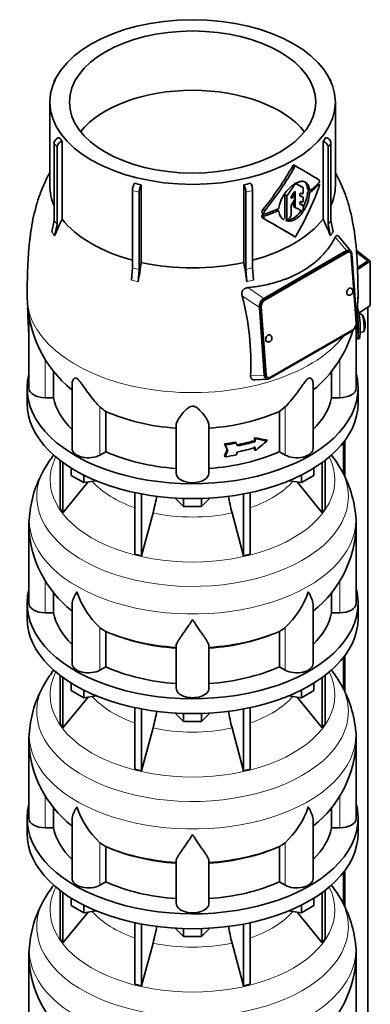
# Model space of a CAD drawing. Header units: millimetres. Extents: x 166 to 762, y -3331 to 2215.
# Tile 8 of 24: x 569 to 762, y -1541 to -999. Entities that reach past the tile are written whole.
import ezdxf

# ---------------------------------------------------------------- set-up
doc = ezdxf.new("R2010")
doc.units = ezdxf.units.MM
for name, color, linetype in [('LOW_134-16', 7, 'Continuous'), ('M5X8_UNI7687', 7, 'Continuous'), ('VSI134_DIFFUSORE', 7, 'Continuous'), ('VSI134_TERMINALE', 7, 'Continuous'), ('VSI134_TESTATA', 7, 'Continuous')]:
    doc.layers.add(name, color=color, linetype=linetype)

# ---------------------------------------------------------------- blocks, each defined once
blk = doc.blocks.new('SE4')
at = {"layer": 'LOW_134-16', "color": 7, "linetype": 'Continuous', "lineweight": 35}
for p, q in [((760.76, -3064.04), (760.76, -1157.18)), ((747.26, -1231.69), (747.26, -1249.12)), ((748.01, -1230.7), (748.01, -1250.59)), ((748.01, -1349.09), (748.01, -1368.99)), ((747.26, -1350.08), (747.26, -1367.51)), ((747.26, -1468.47), (747.26, -1485.9)), ((748.01, -1467.48), (748.01, -1487.38))]:
    blk.add_line(p, q, dxfattribs=at)
at = {"layer": 'M5X8_UNI7687', "color": 7, "linetype": 'Continuous', "lineweight": 35}
for p, q in [((757.15, -1161.03), (755.85, -1161.15)), ((756.42, -1171.11), (758.35, -1170.82))]:
    blk.add_line(p, q, dxfattribs=at)
for centre, radius, start, end in [((749.24, -1166.97), 10, 16.6957, 35.0127), ((749.24, -1166.97), 10, 11.8797, 13.5278), ((1125.34, -1110.41), 370.34, 188.5064, 188.6141), ((749.24, -1166.97), 10, 338.98, 357.2751)]:
    blk.add_arc(centre, radius, start, end, dxfattribs=at)
for centre, major_axis, ratio, start_param, end_param in [((757.75, -1165.93), (0.6, -4.89), 0.169759, 0.004788, 3.136805), ((749.22, -1166.88), (-9.78, -2.08), 0.810411, 3.163117, 3.206609), ((749.25, -1167.09), (-9.94, -1.06), 0.589949, 3.053564, 3.168123), ((750.76, -1164.97), (7.36, -5.62), 0.747167, 0.443437, 0.593129)]:
    blk.add_ellipse(centre, major_axis=major_axis, ratio=ratio, start_param=start_param, end_param=end_param, dxfattribs=at)
at = {"layer": 'VSI134_DIFFUSORE', "color": 7, "linetype": 'Continuous', "lineweight": 35}
for p, q in [((573.33, -1201.88), (573.33, -1210.05)), ((755.33, -1210.05), (755.33, -1201.88)), ((591.5, -1241.55), (591.5, -1268.23)), ((593.03, -1242.7), (593.03, -1270.36)), ((597.58, -1249.81), (597.58, -1245.75)), ((731.09, -1249.81), (731.09, -1245.75)), ((735.63, -1242.7), (735.63, -1270.36)), ((737.16, -1241.55), (737.16, -1268.23)), ((604.52, -1253.82), (597.58, -1249.81)), ((604.52, -1253.82), (604.52, -1249.64)), ((724.15, -1253.82), (724.15, -1249.64)), ((731.09, -1249.81), (724.15, -1253.82)), ((593.03, -1270.36), (606.9, -1253.45)), ((611.34, -1252.76), (604.52, -1253.82)), ((724.15, -1253.82), (717.32, -1252.76)), ((721.77, -1253.45), (735.63, -1270.36)), ((632.64, -1259.3), (632.64, -1293.23)), ((636.33, -1260.04), (636.33, -1294.11)), ((659.42, -1266.95), (654.77, -1262.3)), ((659.42, -1266.95), (659.42, -1262.51)), ((673.89, -1262.3), (669.24, -1266.95)), ((669.24, -1266.95), (669.24, -1262.51)), ((692.33, -1260.04), (692.33, -1294.11)), ((696.03, -1259.3), (696.03, -1293.23)), ((591.5, -1268.23), (593.03, -1270.36)), ((669.24, -1266.95), (659.42, -1266.95)), ((735.63, -1270.36), (737.16, -1268.23)), ((636.33, -1294.11), (642.61, -1270.49)), ((686.06, -1270.49), (692.33, -1294.11)), ((574.33, -1277.22), (574.33, -1320.28)), ((754.33, -1320.28), (754.33, -1277.22)), ((632.64, -1293.23), (636.33, -1294.11)), ((692.33, -1294.11), (696.03, -1293.23)), ((587.86, -1325.47), (587.86, -1314.01)), ((740.8, -1314.02), (740.8, -1325.47)), ((573.33, -1320.28), (573.33, -1328.44)), ((598.06, -1321.18), (598.06, -1353.34)), ((730.61, -1353.34), (730.61, -1321.2)), ((755.33, -1328.44), (755.33, -1320.28)), ((583.33, -1325.47), (587.86, -1325.47)), ((740.8, -1325.47), (745.33, -1325.47)), ((614.84, -1334.72), (613.42, -1333.67)), ((616.62, -1355.17), (616.62, -1335.69)), ((712.04, -1335.69), (712.04, -1355.17)), ((715.24, -1333.67), (713.82, -1334.72)), ((655.33, -1367.04), (655.33, -1343.69)), ((673.33, -1367.04), (673.33, -1343.69)), ((591.5, -1359.94), (591.5, -1386.62)), ((613.42, -1357.02), (616.62, -1355.17)), ((712.04, -1355.17), (715.24, -1357.02)), ((737.16, -1359.94), (737.16, -1386.62)), ((593.03, -1361.09), (593.03, -1388.75)), ((597.58, -1368.2), (597.58, -1364.15)), ((731.09, -1368.2), (731.09, -1364.15)), ((735.63, -1361.09), (735.63, -1388.75)), ((604.52, -1372.21), (597.58, -1368.2)), ((604.52, -1372.21), (604.52, -1368.03)), ((611.34, -1371.15), (604.52, -1372.21)), ((724.15, -1372.21), (717.32, -1371.15)), ((724.15, -1372.21), (724.15, -1368.03)), ((731.09, -1368.2), (724.15, -1372.21)), ((593.03, -1388.75), (606.9, -1371.84)), ((721.77, -1371.84), (735.63, -1388.75)), ((632.64, -1377.69), (632.64, -1411.62)), ((636.33, -1378.43), (636.33, -1412.5)), ((659.42, -1385.34), (654.77, -1380.69)), ((659.42, -1385.34), (659.42, -1380.9)), ((673.89, -1380.69), (669.24, -1385.34)), ((669.24, -1385.34), (669.24, -1380.9)), ((692.33, -1378.43), (692.33, -1412.5)), ((696.03, -1377.69), (696.03, -1411.62)), ((591.5, -1386.62), (593.03, -1388.75)), ((669.24, -1385.34), (659.42, -1385.34)), ((735.63, -1388.75), (737.16, -1386.62)), ((636.33, -1412.5), (642.61, -1388.88)), ((686.06, -1388.88), (692.33, -1412.5)), ((574.33, -1395.61), (574.33, -1438.67)), ((754.33, -1438.67), (754.33, -1395.61)), ((632.64, -1411.62), (636.33, -1412.5)), ((692.33, -1412.5), (696.03, -1411.62)), ((587.86, -1443.86), (587.86, -1432.41)), ((740.8, -1432.41), (740.8, -1443.86)), ((573.33, -1438.67), (573.33, -1446.83)), ((598.06, -1439.57), (598.06, -1471.74)), ((730.61, -1471.74), (730.61, -1439.6)), ((755.33, -1446.83), (755.33, -1438.67)), ((583.33, -1443.86), (587.86, -1443.86)), ((740.8, -1443.86), (745.33, -1443.86)), ((614.84, -1453.11), (613.42, -1452.06)), ((715.24, -1452.06), (713.82, -1453.11)), ((616.62, -1473.56), (616.62, -1454.08)), ((712.04, -1454.08), (712.04, -1473.56)), ((655.33, -1485.43), (655.33, -1462.09)), ((673.33, -1485.43), (673.33, -1462.09)), ((613.42, -1475.41), (616.62, -1473.56)), ((712.04, -1473.56), (715.24, -1475.41)), ((591.5, -1478.33), (591.5, -1505.01)), ((593.03, -1479.48), (593.03, -1507.15)), ((735.63, -1479.48), (735.63, -1507.15)), ((737.16, -1478.33), (737.16, -1505.01)), ((597.58, -1486.59), (597.58, -1482.54)), ((731.09, -1486.59), (731.09, -1482.54)), ((593.03, -1507.15), (606.9, -1490.23)), ((604.52, -1490.6), (597.58, -1486.59)), ((604.52, -1490.6), (604.52, -1486.43)), ((611.34, -1489.54), (604.52, -1490.6)), ((724.15, -1490.6), (717.32, -1489.54)), ((721.77, -1490.23), (735.63, -1507.15)), ((724.15, -1490.6), (724.15, -1486.43)), ((731.09, -1486.59), (724.15, -1490.6)), ((632.64, -1496.08), (632.64, -1530.01)), ((636.33, -1496.82), (636.33, -1530.89)), ((659.42, -1503.73), (654.77, -1499.08)), ((659.42, -1503.73), (659.42, -1499.3)), ((673.89, -1499.08), (669.24, -1503.73)), ((669.24, -1503.73), (669.24, -1499.3)), ((692.33, -1496.82), (692.33, -1530.89)), ((696.03, -1496.08), (696.03, -1530.01)), ((591.5, -1505.01), (593.03, -1507.15)), ((669.24, -1503.73), (659.42, -1503.73)), ((735.63, -1507.15), (737.16, -1505.01)), ((636.33, -1530.89), (642.61, -1507.27)), ((686.06, -1507.27), (692.33, -1530.89)), ((574.33, -1514), (574.33, -1557.06)), ((754.33, -1557.06), (754.33, -1514)), ((632.64, -1530.01), (636.33, -1530.89)), ((692.33, -1530.89), (696.03, -1530.01))]:
    blk.add_line(p, q, dxfattribs=at)
at = {"layer": 'VSI134_DIFFUSORE', "color": 4, "linetype": 'Continuous', "lineweight": 9}
for p, q in [((583.33, -1325.47), (583.33, -1307.67)), ((745.33, -1325.47), (745.33, -1307.68)), ((613.42, -1357.02), (613.42, -1333.67)), ((715.24, -1357.02), (715.24, -1333.67)), ((583.33, -1443.86), (583.33, -1426.06)), ((745.33, -1443.86), (745.33, -1426.07)), ((613.42, -1475.41), (613.42, -1452.06)), ((715.24, -1475.41), (715.24, -1452.06))]:
    blk.add_line(p, q, dxfattribs=at)
at = {"layer": 'VSI134_DIFFUSORE', "color": 7, "linetype": 'Continuous', "lineweight": 35}
for centre, radius, start, end in [((642.41, -1280.43), 68.62, 142.4181, 149.5413), ((684.8, -1281.76), 70.59, 30.9264, 37.903), ((636.04, -1277.44), 61.62, 148.9415, 173.806), ((693.03, -1277.09), 61.14, 5.9256, 31.1769), ((552.76, -1246.18), 93.08, 344.857, 350.8109), ((774.59, -1246.38), 91.75, 189.181, 195.2315), ((611.85, -1276.4), 37.48, 171.3932, 181.6063), ((727.49, -1275.62), 26.8, 356.563, 10.3828), ((635.65, -1276.05), 61.28, 181.3139, 231.9973), ((693.18, -1276.18), 61.06, 307.9546, 359.019), ((645.92, -1298.71), 47.73, 198.6373, 227.0857), ((682.74, -1298.71), 47.73, 312.9143, 341.3628), ((622.75, -1322.33), 14.7, 237.4509, 245.3566), ((705.91, -1322.33), 14.7, 294.6434, 302.5491), ((642.41, -1398.82), 68.62, 142.4181, 149.5413), ((684.8, -1400.15), 70.59, 30.9264, 38.0404), ((636.04, -1395.83), 61.62, 148.9415, 173.806), ((693.03, -1395.48), 61.14, 5.9256, 31.1769), ((552.76, -1364.57), 93.08, 344.857, 350.8109), ((774.59, -1364.78), 91.75, 189.181, 195.2315), ((611.85, -1394.79), 37.48, 171.3932, 181.6063), ((727.49, -1394.01), 26.8, 356.563, 10.3828), ((635.65, -1394.44), 61.28, 181.3139, 231.9973), ((693.18, -1394.57), 61.06, 307.9546, 359.019), ((645.92, -1417.11), 47.73, 198.6373, 227.0857), ((682.74, -1417.11), 47.73, 312.9143, 341.3628), ((622.75, -1440.72), 14.7, 237.4509, 245.3566), ((705.91, -1440.72), 14.7, 294.6434, 302.5491), ((642.41, -1517.21), 68.62, 142.4181, 149.5413), ((684.8, -1518.54), 70.59, 30.9264, 37.903), ((636.04, -1514.22), 61.62, 148.9415, 173.806), ((693.03, -1513.87), 61.14, 5.9256, 31.1769), ((552.76, -1482.96), 93.08, 344.857, 350.8109), ((774.59, -1483.17), 91.75, 189.181, 195.2315), ((611.85, -1513.18), 37.48, 171.3932, 181.6063), ((727.49, -1512.4), 26.8, 356.563, 10.3828), ((635.65, -1512.83), 61.28, 181.3139, 231.9973), ((693.18, -1512.96), 61.06, 307.9546, 359.019)]:
    blk.add_arc(centre, radius, start, end, dxfattribs=at)
for centre, major_axis, start_param, end_param in [((664.33, -1201.88), (91, 0), 2.993207, 6.283185), ((664.33, -1201.88), (91, 0), 0, 0.148386), ((664.33, -1210.05), (-91, 0), 0, 3.141593), ((664.33, -1320.28), (91, 0), 2.993207, 6.283185), ((664.33, -1320.28), (91, 0), 0, 0.148386), ((583.33, -1320.28), (9, 0), 3.141593, 4.712389), ((745.33, -1320.28), (-9, 0), 1.570796, 3.141593), ((664.33, -1320.28), (-77, 0), 0.117151, 0.534109), ((664.33, -1320.28), (77, 0), 5.749077, 6.166034), ((664.33, -1328.44), (-91, 0), 0, 3.141593), ((664.33, -1300.8), (-77, 0), 0.902549, 1.453645), ((664.33, -1300.8), (77, 0), 4.82954, 5.380636), ((607.06, -1353.34), (9, 0), 3.141593, 5.497787), ((721.61, -1353.34), (-9, 0), 0.785398, 3.141593), ((664.33, -1320.28), (-77, 0), 0.902549, 1.453645), ((664.33, -1320.28), (77, 0), 4.82954, 5.380636), ((664.33, -1367.04), (-9, 0), 0, 3.141593), ((664.33, -1438.67), (91, 0), 2.993207, 6.283185), ((664.33, -1438.67), (91, 0), 0, 0.148386), ((583.33, -1438.67), (9, 0), 3.141593, 4.712389), ((745.33, -1438.67), (-9, 0), 1.570796, 3.141593), ((664.33, -1446.83), (-91, 0), 0, 3.141593), ((664.33, -1438.67), (-77, 0), 0.117151, 0.534109), ((664.33, -1438.67), (77, 0), 5.749077, 6.166034), ((664.33, -1419.19), (-77, 0), 0.902549, 1.453645), ((664.33, -1419.19), (77, 0), 4.82954, 5.380636), ((607.06, -1471.74), (9, 0), 3.141593, 5.497787), ((664.33, -1438.67), (-77, 0), 0.902549, 1.453645), ((664.33, -1438.67), (77, 0), 4.82954, 5.380636), ((721.61, -1471.74), (-9, 0), 0.785398, 3.141593), ((664.33, -1485.43), (-9, 0), 0, 3.141593)]:
    blk.add_ellipse(centre, major_axis=major_axis, ratio=0.57735, start_param=start_param, end_param=end_param, dxfattribs=at)
at = {"layer": 'VSI134_DIFFUSORE', "color": 4, "linetype": 'Continuous', "lineweight": 9}
for centre, major_axis, start_param, end_param in [((664.33, -1252.31), (-78.3, 0), 0, 3.425204), ((664.33, -1252.31), (-78.3, 0), 5.999574, 6.283185), ((664.33, -1261.5), (85.67, 0), 2.814744, 6.283185), ((664.33, -1261.5), (85.67, 0), 0, 0.328778), ((664.33, -1237.19), (-61.63, 0), 0.463231, 1.030574), ((664.33, -1237.19), (61.63, 0), 5.252612, 5.819954), ((664.33, -1274.26), (-89.83, 0), 0, 3.208925), ((664.33, -1274.26), (-89.83, 0), 6.216038, 6.283185), ((664.33, -1237.19), (-61.63, 0), 1.210556, 1.931037), ((664.33, -1298.8), (-79.5, 0), 0.898849, 1.457346), ((664.33, -1298.8), (79.5, 0), 4.82584, 5.384336), ((664.33, -1370.7), (-78.3, 0), 0, 3.425204), ((664.33, -1370.7), (-78.3, 0), 5.999574, 6.283185), ((664.33, -1379.89), (85.67, 0), 2.814744, 6.283185), ((664.33, -1379.89), (85.67, 0), 0, 0.328778), ((664.33, -1355.58), (-61.63, 0), 0.463231, 1.030574), ((664.33, -1355.58), (61.63, 0), 5.252612, 5.819954), ((664.33, -1392.65), (-89.83, 0), 0, 3.208925), ((664.33, -1392.65), (-89.83, 0), 6.216038, 6.283185), ((664.33, -1355.58), (-61.63, 0), 1.210556, 1.931037), ((664.33, -1417.19), (-79.5, 0), 0.898849, 1.457346), ((664.33, -1417.19), (79.5, 0), 4.82584, 5.384336), ((664.33, -1489.09), (-78.3, 0), 0, 3.425204), ((664.33, -1489.09), (-78.3, 0), 5.999574, 6.283185), ((664.33, -1498.29), (85.67, 0), 2.814744, 6.283185), ((664.33, -1498.29), (85.67, 0), 0, 0.328778), ((664.33, -1473.98), (-61.63, 0), 0.463231, 1.030574), ((664.33, -1473.98), (61.63, 0), 5.252612, 5.819954), ((664.33, -1511.04), (-89.83, 0), 0, 3.208925), ((664.33, -1511.04), (-89.83, 0), 6.216038, 6.283185), ((664.33, -1473.98), (-61.63, 0), 1.210556, 1.931037)]:
    blk.add_ellipse(centre, major_axis=major_axis, ratio=0.57735, start_param=start_param, end_param=end_param, dxfattribs=at)
at = {"layer": 'VSI134_DIFFUSORE', "color": 7, "linetype": 'Continuous', "lineweight": 35}
for points, knots in [([(598.06, -1321.2), (598.06, -1321.04), (598.06, -1320.88), (598.15, -1319.7), (598.43, -1318.65), (599.1, -1316.98), (599.37, -1316.41), (599.82, -1315.51), (599.98, -1315.21), (600.24, -1314.75), (600.37, -1314.52), (600.51, -1314.28), (600.6, -1314.13), (600.65, -1314.05), (600.69, -1313.97)], [0.4600931, 0.4600931, 0.4600931, 0.4600931, 0.5, 0.5, 0.75, 0.75, 0.875, 0.875, 0.9375, 0.9375, 0.96875, 0.984375, 0.984375, 1, 1, 1, 1]), ([(730.61, -1321.22), (730.61, -1321.06), (730.6, -1320.9), (730.56, -1320.24), (730.47, -1319.73), (730.2, -1318.67), (730.02, -1318.12), (729.57, -1316.99), (729.3, -1316.41), (728.84, -1315.52), (728.68, -1315.22), (728.43, -1314.75), (728.34, -1314.6), (728.16, -1314.28), (728.07, -1314.13), (727.97, -1313.97)], [0.4604904, 0.4604904, 0.4604904, 0.4604904, 0.5, 0.5, 0.625, 0.625, 0.75, 0.75, 0.875, 0.875, 0.9375, 0.9375, 0.96875, 0.96875, 1, 1, 1, 1]), ([(664.33, -1329.19), (664.2, -1329.4), (664.07, -1329.61), (663.8, -1330.03), (663.67, -1330.24), (663.27, -1330.86), (663.01, -1331.26), (662.22, -1332.45), (661.7, -1333.22), (660.69, -1334.7), (660.19, -1335.41), (659.25, -1336.76), (658.8, -1337.4), (657.95, -1338.62), (657.55, -1339.2), (657.01, -1340.02), (656.84, -1340.29), (656.52, -1340.81), (656.37, -1341.06), (655.96, -1341.78), (655.73, -1342.21), (655.42, -1343.01), (655.33, -1343.37), (655.33, -1343.69)], [0, 0, 0, 0, 0.03125, 0.03125, 0.0625, 0.0625, 0.125, 0.125, 0.25, 0.25, 0.375, 0.375, 0.5, 0.5, 0.625, 0.625, 0.6875, 0.6875, 0.75, 0.75, 0.875, 0.875, 1, 1, 1, 1]), ([(673.33, -1343.69), (673.33, -1343.37), (673.24, -1343.01), (672.93, -1342.22), (672.71, -1341.78), (672.3, -1341.06), (672.15, -1340.81), (671.82, -1340.29), (671.65, -1340.03), (671.11, -1339.21), (670.72, -1338.63), (669.87, -1337.41), (669.42, -1336.76), (668.47, -1335.41), (667.98, -1334.7), (666.96, -1333.22), (666.45, -1332.46), (665.66, -1331.26), (665.4, -1330.86), (665, -1330.24), (664.86, -1330.03), (664.6, -1329.61), (664.46, -1329.4), (664.33, -1329.19)], [0, 0, 0, 0, 0.125, 0.125, 0.25, 0.25, 0.3125, 0.3125, 0.375, 0.375, 0.5, 0.5, 0.625, 0.625, 0.75, 0.75, 0.875, 0.875, 0.9375, 0.9375, 0.96875, 0.96875, 1, 1, 1, 1]), ([(598.06, -1439.59), (598.06, -1439.44), (598.06, -1439.27), (598.15, -1438.1), (598.43, -1437.05), (599.1, -1435.37), (599.37, -1434.8), (599.82, -1433.91), (599.98, -1433.61), (600.24, -1433.14), (600.37, -1432.91), (600.51, -1432.68), (600.6, -1432.52), (600.65, -1432.44), (600.69, -1432.36)], [0.4600931, 0.4600931, 0.4600931, 0.4600931, 0.5, 0.5, 0.75, 0.75, 0.875, 0.875, 0.9375, 0.9375, 0.96875, 0.984375, 0.984375, 1, 1, 1, 1]), ([(730.61, -1439.61), (730.61, -1439.45), (730.6, -1439.3), (730.56, -1438.64), (730.47, -1438.12), (730.2, -1437.06), (730.02, -1436.51), (729.57, -1435.38), (729.3, -1434.81), (728.84, -1433.91), (728.68, -1433.61), (728.43, -1433.15), (728.34, -1432.99), (728.16, -1432.68), (728.07, -1432.52), (727.97, -1432.36)], [0.4604904, 0.4604904, 0.4604904, 0.4604904, 0.5, 0.5, 0.625, 0.625, 0.75, 0.75, 0.875, 0.875, 0.9375, 0.9375, 0.96875, 0.96875, 1, 1, 1, 1]), ([(664.33, -1447.58), (664.2, -1447.79), (664.07, -1448), (663.8, -1448.42), (663.67, -1448.63), (663.27, -1449.25), (663.01, -1449.65), (662.22, -1450.84), (661.7, -1451.61), (660.69, -1453.09), (660.19, -1453.8), (659.25, -1455.15), (658.8, -1455.8), (657.95, -1457.02), (657.55, -1457.6), (657.01, -1458.42), (656.84, -1458.68), (656.52, -1459.2), (656.37, -1459.45), (655.96, -1460.17), (655.73, -1460.61), (655.42, -1461.41), (655.33, -1461.77), (655.33, -1462.09)], [0, 0, 0, 0, 0.03125, 0.03125, 0.0625, 0.0625, 0.125, 0.125, 0.25, 0.25, 0.375, 0.375, 0.5, 0.5, 0.625, 0.625, 0.6875, 0.6875, 0.75, 0.75, 0.875, 0.875, 1, 1, 1, 1]), ([(673.33, -1462.09), (673.33, -1461.77), (673.24, -1461.41), (672.93, -1460.61), (672.71, -1460.17), (672.3, -1459.45), (672.15, -1459.2), (671.82, -1458.68), (671.65, -1458.42), (671.11, -1457.6), (670.72, -1457.02), (669.87, -1455.8), (669.42, -1455.16), (668.47, -1453.8), (667.98, -1453.09), (666.96, -1451.61), (666.45, -1450.85), (665.66, -1449.66), (665.4, -1449.25), (665, -1448.63), (664.86, -1448.42), (664.6, -1448), (664.46, -1447.79), (664.33, -1447.58)], [0, 0, 0, 0, 0.125, 0.125, 0.25, 0.25, 0.3125, 0.3125, 0.375, 0.375, 0.5, 0.5, 0.625, 0.625, 0.75, 0.75, 0.875, 0.875, 0.9375, 0.9375, 0.96875, 0.96875, 1, 1, 1, 1])]:
    blk.add_open_spline(points, degree=3, knots=knots, dxfattribs=at)
at = {"layer": 'VSI134_TERMINALE', "color": 7, "linetype": 'Continuous', "lineweight": 35}
for p, q in [((754.4, -1125.97), (762.05, -1131.83)), ((760.76, -1131.8), (754.47, -1126.98)), ((754.98, -1135.64), (760.76, -1131.8)), ((762.05, -1131.83), (755.02, -1136.5)), ((762.05, -1156.32), (762.05, -1131.83)), ((762.05, -1156.32), (755.73, -1160.52)), ((755.44, -1170.84), (755.44, -1169.2)), ((756.43, -1170.76), (756.43, -1169.12)), ((754.84, -1174.67), (755.83, -1174.59))]:
    blk.add_line(p, q, dxfattribs=at)
at = {"layer": 'VSI134_TERMINALE', "color": 4, "linetype": 'Continuous', "lineweight": 9}
for p, q in [((755.44, -1169.2), (756.43, -1169.12)), ((756.43, -1170.76), (755.44, -1170.84))]:
    blk.add_line(p, q, dxfattribs=at)
at = {"layer": 'VSI134_TERMINALE', "color": 7, "linetype": 'Continuous', "lineweight": 35}
for centre, radius, start, end in [((717.82, -1167.99), 38.63, 358.3189, 17.0497), ((718.57, -1167.85), 36.9, 357.8966, 10.8333)]:
    blk.add_arc(centre, radius, start, end, dxfattribs=at)
for points, knots in [([(756.43, -1170.76), (756.43, -1171.24), (756.42, -1171.68), (756.4, -1172.29), (756.39, -1172.48), (756.37, -1172.85), (756.35, -1173.02), (756.3, -1173.49), (756.26, -1173.76), (756.16, -1174.18), (756.1, -1174.35), (755.97, -1174.53), (755.91, -1174.58), (755.83, -1174.59)], [0, 0, 0, 0, 0.125, 0.125, 0.1875, 0.1875, 0.25, 0.25, 0.375, 0.375, 0.5, 0.5, 0.6059848, 0.6059848, 0.6059848, 0.6059848]), ([(754.34, -1174.24), (754.4, -1174.33), (754.45, -1174.4), (754.61, -1174.58), (754.71, -1174.65), (754.89, -1174.68), (754.97, -1174.63), (755.11, -1174.43), (755.17, -1174.27), (755.24, -1173.95), (755.27, -1173.83), (755.31, -1173.56), (755.35, -1173.27), (755.37, -1172.94), (755.4, -1172.57), (755.41, -1172.38), (755.43, -1171.77), (755.44, -1171.32), (755.44, -1170.84)], [0.189779, 0.189779, 0.189779, 0.189779, 0.25, 0.25, 0.375, 0.375, 0.5, 0.5, 0.625, 0.625, 0.6875, 0.6875, 0.75, 0.8125, 0.8125, 0.875, 0.875, 1, 1, 1, 1])]:
    blk.add_open_spline(points, degree=3, knots=knots, dxfattribs=at)
at = {"layer": 'VSI134_TESTATA', "color": 7, "linetype": 'Continuous', "lineweight": 35}
for p, q in [((588.27, -1033.08), (588.27, -1033.09)), ((589.21, -1031.14), (588.6, -1031.99)), ((740.06, -1031.99), (739.45, -1031.14)), ((740.39, -1033.09), (740.39, -1033.08)), ((585.83, -1044.3), (585.83, -1090.3)), ((742.83, -1090.3), (742.83, -1044.3)), ((588.27, -1109.5), (588.27, -1066.96)), ((592.6, -1065.97), (592.6, -1108.71)), ((736.07, -1108.71), (736.07, -1065.97)), ((740.39, -1066.96), (740.39, -1109.5)), ((589.8, -1069.09), (589.8, -1111.64)), ((738.86, -1111.64), (738.86, -1069.09)), ((721.15, -1079.56), (720.09, -1078.95)), ((734.02, -1089.67), (733.28, -1089.25)), ((631.3, -1135.59), (631.3, -1093.05)), ((634.99, -1093.93), (634.99, -1136.48)), ((636.15, -1089.87), (636.15, -1132.61)), ((692.52, -1132.61), (692.52, -1089.87)), ((693.67, -1136.48), (693.67, -1093.93)), ((697.37, -1093.05), (697.37, -1135.59)), ((719.76, -1094.57), (719.76, -1095.46)), ((720.82, -1102.23), (720.82, -1093.82)), ((725.1, -1091.42), (724.04, -1090.81)), ((725.2, -1094.14), (725.2, -1091.65)), ((727.66, -1092.49), (728.73, -1093.11)), ((715.13, -1095.53), (715.13, -1108.39)), ((716.19, -1109), (716.19, -1096.14)), ((718.5, -1097.06), (718.5, -1096.64)), ((720.3, -1095.78), (719.33, -1095.22)), ((719.76, -1099.25), (719.76, -1101.62)), ((720.4, -1098.12), (720.4, -1096.01)), ((723.3, -1095.71), (723.3, -1095.14)), ((723.3, -1100.25), (723.3, -1099.68)), ((725.1, -1096.66), (724.04, -1096.05)), ((725.2, -1098.7), (725.2, -1096.88)), ((702.55, -1105.29), (703.65, -1105.93)), ((702.98, -1103.55), (704.08, -1104.19)), ((711.64, -1104.23), (710.57, -1103.61)), ((711.77, -1102.45), (711.76, -1102.63)), ((711.76, -1104.45), (711.77, -1104.63)), ((718.5, -1106.77), (718.5, -1101.24)), ((719.86, -1101.85), (720.92, -1102.46)), ((725.1, -1101.24), (724.04, -1100.62)), ((725.2, -1103.84), (725.2, -1101.46)), ((586.97, -1115.84), (588.27, -1109.5)), ((702.99, -1108.17), (704.09, -1108.8)), ((740.39, -1109.5), (741.69, -1115.84)), ((589.8, -1111.64), (588.5, -1117.97)), ((740.16, -1117.97), (738.86, -1111.64)), ((751.39, -1126.33), (744.48, -1118.12)), ((703.5, -1152.39), (749.01, -1126.12)), ((748.95, -1127.03), (703.69, -1153.16)), ((749.3, -1127.2), (704.04, -1153.33)), ((750.77, -1127.04), (750.42, -1126.87)), ((754.32, -1165.87), (751.6, -1128.52)), ((751.96, -1127.96), (754.67, -1165.3)), ((630.76, -1142.37), (631.3, -1135.59)), ((634.99, -1136.48), (634.45, -1143.25)), ((694.21, -1143.25), (693.67, -1136.48)), ((697.37, -1135.59), (697.91, -1142.37)), ((703.76, -1194.7), (701.05, -1157.35)), ((701.75, -1156.93), (704.47, -1194.28)), ((702.11, -1157.1), (704.82, -1194.45)), ((574.33, -1162.42), (574.33, -1201.88)), ((752.22, -1170.26), (706.71, -1196.54)), ((707.12, -1195.77), (752.38, -1169.65)), ((754.33, -1201.88), (754.33, -1167.55)), ((587.86, -1207.08), (587.86, -1192.22)), ((740.8, -1192.36), (740.8, -1207.08)), ((698.8, -1197.27), (705.63, -1196.89)), ((705.3, -1195.77), (705.65, -1195.94)), ((598.06, -1199.49), (598.06, -1234.95)), ((730.61, -1234.95), (730.61, -1199.51)), ((587.86, -1207.08), (583.33, -1207.08)), ((745.33, -1207.08), (740.8, -1207.08)), ((715.24, -1212.12), (712.04, -1214.58)), ((616.62, -1236.78), (616.62, -1214.58)), ((712.04, -1214.58), (712.04, -1236.78)), ((655.33, -1248.65), (655.33, -1222.14)), ((673.33, -1248.65), (673.33, -1222.14)), ((698.36, -1230.74), (698.36, -1229.11)), ((698.36, -1229.11), (698.74, -1229.64)), ((698.74, -1229.64), (698.74, -1231.28)), ((704.96, -1230.26), (705.34, -1230.8)), ((681.86, -1232.52), (682.25, -1233.06)), ((683.29, -1235.58), (683.68, -1236.12)), ((687.93, -1231.55), (688.31, -1232.08)), ((698.36, -1230.74), (698.74, -1231.28)), ((698.36, -1235.64), (698.36, -1234.01)), ((698.36, -1235.64), (698.74, -1236.18)), ((698.74, -1234.54), (698.74, -1236.18)), ((616.62, -1236.78), (613.42, -1238.63)), ((681.86, -1239.05), (682.25, -1239.59)), ((715.24, -1238.63), (712.04, -1236.78))]:
    blk.add_line(p, q, dxfattribs=at)
at = {"layer": 'VSI134_TESTATA', "color": 4, "linetype": 'Continuous', "lineweight": 9}
for p, q in [((589.8, -1069.09), (588.27, -1066.96)), ((740.39, -1066.96), (738.86, -1069.09)), ((720.65, -1079.85), (719.59, -1079.24)), ((733.84, -1089.74), (733.17, -1089.36)), ((634.99, -1093.93), (631.3, -1093.05)), ((697.37, -1093.05), (693.67, -1093.93)), ((720.46, -1093.62), (720.82, -1093.82)), ((725.1, -1091.42), (724.04, -1090.81)), ((728.65, -1092.93), (727.58, -1092.32)), ((728.65, -1094.69), (727.58, -1094.07)), ((728.95, -1094.1), (727.87, -1093.48)), ((716.19, -1096.14), (715.13, -1095.53)), ((716.33, -1095.76), (715.27, -1095.14)), ((718.5, -1096.72), (719.1, -1097.06)), ((719.82, -1096.01), (719.08, -1095.58)), ((725.09, -1096.65), (724.02, -1096.04)), ((703.52, -1105.63), (702.42, -1105)), ((711.36, -1104.24), (710.3, -1103.62)), ((720.82, -1102.23), (719.76, -1101.62)), ((723.75, -1104.59), (724.82, -1105.2)), ((725.09, -1101.23), (724.02, -1100.62)), ((725.2, -1103.5), (725.72, -1103.8)), ((703.48, -1107.57), (702.38, -1106.93)), ((703.93, -1107), (702.83, -1106.37)), ((715.13, -1108.39), (716.19, -1109)), ((716.61, -1109.82), (716.74, -1109.9)), ((719.84, -1108.17), (720.9, -1108.78)), ((587.35, -1116.33), (586.97, -1115.84)), ((587.35, -1116.33), (588.5, -1117.97)), ((740.54, -1117.41), (741.69, -1115.84)), ((740.54, -1117.41), (740.16, -1117.97)), ((742.79, -1118.71), (749.01, -1126.12)), ((749.3, -1127.2), (748.95, -1127.03)), ((631.67, -1142.55), (630.76, -1142.37)), ((631.67, -1142.55), (634.45, -1143.25)), ((695.12, -1143), (694.21, -1143.25)), ((695.12, -1143), (697.91, -1142.37)), ((703.5, -1152.39), (694.7, -1146.47)), ((701.05, -1157.35), (691.57, -1150.98)), ((704.04, -1153.33), (703.69, -1153.16)), ((702.11, -1157.1), (701.75, -1156.93)), ((574.27, -1171.75), (574.33, -1171.75)), ((754.33, -1171.75), (754.4, -1171.75)), ((583.33, -1207.08), (583.33, -1185.81)), ((745.33, -1207.08), (745.33, -1185.97)), ((696.24, -1195.12), (703.76, -1194.7)), ((704.82, -1194.45), (704.47, -1194.28)), ((613.42, -1238.63), (613.42, -1212.12)), ((715.24, -1238.63), (715.24, -1212.12))]:
    blk.add_line(p, q, dxfattribs=at)
at = {"layer": 'VSI134_TESTATA', "color": 7, "linetype": 'Continuous', "lineweight": 35}
for centre, radius, start, end in [((623.22, -1042.38), 38.66, 213.7109, 217.6034), ((705.44, -1042.38), 38.66, 322.3966, 326.2891), ((553.13, -983.37), 192.09, 321.2685, 330.0618), ((550.97, -982.15), 195.79, 321.4403, 330.0659), ((661.71, -974.8), 117.87, 255.627, 257.474), ((666.95, -974.8), 117.87, 282.526, 284.373), ((721.35, -1089.59), 0.25, 66.4547, 125.8549), ((733.64, -1087.22), 0.189, 48.4238, 58.9517), ((733.04, -1088.01), 1.05, 319.4362, 2.2381), ((731.75, -1106.28), 20.34, 131.4374, 169.1268), ((720.95, -1090.34), 0.701, 121.3426, 147.4783), ((705.76, -1092.1), 21.91, 333.0686, 354.8481), ((706.88, -1092.72), 21.85, 329.5363, 354.8235), ((728.5, -1094.16), 0.93, 132.5622, 174.2913), ((729.57, -1094.78), 0.927, 132.3786, 174.2656), ((728.24, -1089.53), 5.86, 340.0202, 355.9303), ((715.81, -1095.56), 0.683, 142.6702, 177.4199), ((716.88, -1096.17), 0.685, 142.728, 177.4247), ((719.21, -1096.67), 0.71, 144.7473, 177.5843), ((719.66, -1098.09), 0.742, 324.5379, 357.5626), ((705.15, -1105.23), 2.74, 142.4032, 175.1746), ((706.28, -1105.87), 2.77, 142.6885, 175.0994), ((711.07, -1102.55), 0.701, 294.3064, 353.4391), ((717.5, -1104.22), 5.74, 184.0787, 240.0861), ((719.22, -1101.27), 0.719, 143.3889, 177.4377), ((713.51, -1097.32), 12.56, 300.2581, 324.6507), ((714.56, -1097.91), 12.58, 300.2436, 324.5986), ((789.98, -1201.5), 218.11, 154.8225, 157.4837), ((703.02, -1106.99), 0.65, 107.3621, 174.8958), ((704.13, -1107.62), 0.652, 107.6582, 174.966), ((-419.25, -3052.41), 2244.89, 59.51557, 59.98786), ((-419.78, -3055.74), 2248.03, 59.51593, 60.00441), ((716.04, -1102.32), 6.98, 274.5485, 302.9777), ((717.12, -1102.99), 6.92, 266.8484, 303.1454), ((717.77, -1106.74), 0.729, 320.6246, 357.2202), ((538.68, -1201.5), 218.11, 22.5163, 25.1775), ((1262.67, -1237.86), 635.3, 170.4635, 171.43609), ((65.99, -1237.86), 635.3, 8.56391, 9.5365), ((750.49, -1148.63), 2, 244.5303, 0), ((750.49, -1148.63), 2, 0, 64.5303), ((640.63, -1150.85), 67.24, 180.7148, 230.5999), ((551.51, -1188.13), 144.9, 357.233, 14.8561), ((688.42, -1151.07), 66.8, 350.8315, 359.4296), ((688.42, -1151.07), 66.8, 309.2297, 343.5336), ((705.94, -1174.35), 2, 244.5303, 0), ((705.94, -1174.35), 2, 0, 64.5303), ((625.08, -1200.29), 16.6, 225.4083, 239.3884)]:
    blk.add_arc(centre, radius, start, end, dxfattribs=at)
at = {"layer": 'VSI134_TESTATA', "color": 4, "linetype": 'Continuous', "lineweight": 9}
for centre, radius, start, end in [((559.49, -1131.77), 36.39, 33.5892, 37.725), ((769.17, -1131.77), 36.39, 142.275, 146.4108), ((622.52, -1180.44), 45.69, 74.1676, 78.9335), ((706.14, -1180.44), 45.69, 101.0665, 105.8324)]:
    blk.add_arc(centre, radius, start, end, dxfattribs=at)
at = {"layer": 'VSI134_TESTATA', "color": 7, "linetype": 'Continuous', "lineweight": 35}
for major_axis in [(78.5, 0), (67.74, 0)]:
    blk.add_ellipse((664.33, -1044.3), major_axis=major_axis, ratio=0.57735, dxfattribs=at)
for centre, major_axis, ratio, start_param, end_param in [((591.04, -1033.74), (2.44, -1.75), 0.754344, 2.912261, 3.637652), ((737.62, -1033.74), (-2.44, -1.75), 0.754344, 2.645534, 3.370925), ((664.33, -1076.96), (67.74, 0), 0.57735, 0.430765, 2.710827), ((591.04, -1066.29), (-2.44, -1.75), 0.754344, 4.207836, 5.787126), ((592.57, -1068.43), (2.44, 1.75), 0.754344, 1.066243, 2.645534), ((736.09, -1068.43), (2.44, -1.75), 0.754344, 0.496059, 2.075349), ((737.62, -1066.29), (-2.44, 1.75), 0.754344, 3.637652, 5.216942), ((664.33, -1046.75), (80, -46.83), 0.005973, 0.523921, 0.784455), ((632.44, -1091.45), (-0.7, -2.92), 0.31246, 3.786362, 5.365653), ((696.22, -1091.45), (-0.7, 2.92), 0.31246, 4.059125, 5.638416), ((664.33, -1056.39), (78.5, -44.84), 0.004672, -0.772853, -0.703933), ((664.33, -1056.9), (80, 0), 0.57735, -0.790935, -0.780102), ((664.33, -1056.39), (80, -45.69), 0.004672, -0.773039, -0.705414), ((664.33, -1065.83), (80, 0), 0.57735, -0.630598, -0.518021), ((664.33, -1090.3), (78.5, 0), 0.57735, 3.141593, 3.391494), ((636.14, -1092.33), (0.7, 2.92), 0.31246, 0.64477, 2.22406), ((692.52, -1092.33), (0.7, -2.92), 0.31246, 0.917533, 2.496823), ((664.33, -1056.48), (-59.79, -84.34), 0.630164, 1.551795, 1.620079), ((623.54, -1036.6), (84.79, 108.49), 0.813815, 4.796406, 4.817449), ((664.33, -1085.94), (56.38, 99), 0.573353, 4.713426, 4.974273), ((621.45, -1035.79), (124.46, -65.52), 0.055137, -0.576041, -0.56471), ((664.33, -1066.86), (78.5, -0.05), 0.576906, -0.627228, -0.607942), ((664.33, -1066.86), (80, -0.05), 0.576906, -0.63021, -0.517581), ((664.33, -1090.3), (-78.5, 0), 0.57735, 2.891692, 3.141593), ((629.73, -1044.95), (86.16, 95.92), 0.810489, -1.432045, -1.409969), ((628.91, -1041.31), (86.01, 97.61), 0.811036, -1.433588, -1.423742), ((622.22, -1037.89), (122.16, -64.34), 0.054855, -0.567828, -0.557381), ((620.42, -1041.34), (124.01, -66.26), 0.046433, -0.567944, -0.557578), ((621.4, -1037.42), (124.51, -65.57), 0.054855, -0.582253, -0.558494), ((619.98, -1039.44), (125.98, -67.1), 0.048322, -0.576058, -0.564869), ((664.33, -1066.87), (78.5, 0), 0.57735, -1.058237, -0.967486), ((664.33, -1066.87), (80, 0), 0.57735, -1.052994, -0.942461), ((664.33, -1065.82), (80, 0), 0.57735, -1.05245, -0.942461), ((664.33, -1069.79), (79.99, -43.94), 0.021828, -0.772923, -0.700364), ((619.57, -1040.85), (126.4, -67.54), 0.046433, -0.582298, -0.558682), ((664.33, -1090.3), (-78.5, 0), 0.57735, 0.41818, 1.136418), ((664.33, -1090.3), (78.5, 0), 0.57735, 5.146767, 5.865006), ((639.49, -1056.86), (87.22, 75.16), 0.800393, -1.357861, -1.335212), ((749.13, -1129.58), (-1.29, -2.71), 0.625473, 3.141593, 3.879379), ((749.1, -1129.83), (-1.7, -3.94), 0.585917, 2.297572, 3.808941), ((749.48, -1129.74), (-1.29, -2.71), 0.625473, 2.308583, 3.879379), ((664.33, -1090.3), (-78.5, 0), 0.57735, 1.203578, 1.938015), ((750.49, -1148.63), (0.86, 1.81), 0.625473, 0, 3.141593), ((703.94, -1155.91), (-1.52, -3.76), 0.658311, 3.841252, 5.352621), ((703.88, -1155.7), (1.29, 2.71), 0.625473, 0.737787, 2.308583), ((704.23, -1155.87), (1.29, 2.71), 0.625473, 0.737787, 2.308583), ((664.33, -1197.52), (-27.25, 225.93), 0.384309, 1.347792, 1.410262), ((664.33, -1197.52), (27.25, 225.93), 0.384309, -1.410262, -1.350397), ((751.78, -1166.75), (1.52, 3.76), 0.658311, 3.841252, 5.35262), ((752.19, -1167.1), (-1.29, -2.71), 0.625473, 0.737787, 2.308583), ((705.94, -1174.35), (0.86, 1.81), 0.625473, 0, 3.141593), ((706.62, -1192.83), (1.7, 3.94), 0.585917, 2.297573, 3.808941), ((706.59, -1193.06), (1.29, 2.71), 0.625473, 2.308583, 3.141593), ((706.94, -1193.23), (1.29, 2.71), 0.625473, 2.308583, 3.879379), ((583.33, -1201.88), (9, 0), 0.57735, 3.141593, 4.712389), ((745.33, -1201.88), (-9, 0), 0.57735, 1.570796, 3.141593), ((664.33, -1201.88), (-77, 0), 0.57735, 0.117151, 0.534109), ((664.33, -1201.88), (77, 0), 0.57735, 5.749077, 6.166034), ((664.33, -1179.69), (-77, 0), 0.57735, 0.902549, 1.453645), ((664.33, -1179.69), (77, 0), 0.57735, 4.82954, 5.380636), ((664.33, -1187.05), (76.01, -35.64), 0.345529, -0.95251, -0.854431), ((664.33, -1187.05), (77, -36.1), 0.345529, -0.953344, -0.85654), ((607.06, -1234.95), (9, 0), 0.57735, 3.141593, 5.497787), ((664.33, -1189.23), (77, 0), 0.57735, -1.341157, -1.259355), ((449.47, -917.61), (312, -556.34), 0.096151, 0.909542, 0.916225), ((449.47, -869.16), (-52.46, -635.69), 0.491081, 0.99085, 0.997533), ((664.33, -1189.23), (78, 0), 0.57735, -1.339048, -1.258311), ((446.49, -913.46), (316.31, -564.02), 0.096151, 0.908896, 0.915487), ((440.93, -891.84), (323.67, -577.15), 0.09615, 0.884303, 0.887521), ((664.33, -1190.86), (77, 0), 0.57735, -1.249874, -1.113116), ((664.33, -1190.86), (78, 0), 0.57735, -1.248952, -1.113951), ((664.33, -1194.13), (78, 0), 0.57735, -1.248952, -1.113951), ((664.33, -1197.94), (72.18, 51.03), 0.579238, 4.780548, 4.877352), ((721.61, -1234.95), (-9, 0), 0.57735, 0.785398, 3.141593), ((664.33, -1201.88), (-77, 0), 0.57735, 0.902549, 1.453645), ((664.33, -1201.88), (77, 0), 0.57735, 4.82954, 5.380636), ((446.49, -864.98), (-53.18, -644.47), 0.491081, 0.991587, 0.998179), ((664.33, -1195.76), (78, 0), 0.57735, -1.339048, -1.258311), ((440.9, -870.42), (-54.41, -659.53), 0.49109, 1.019542, 1.02276), ((664.33, -1248.65), (9, 0), 0.57735, 3.141593, 6.283185)]:
    blk.add_ellipse(centre, major_axis=major_axis, ratio=ratio, start_param=start_param, end_param=end_param, dxfattribs=at)
at = {"layer": 'VSI134_TESTATA', "color": 4, "linetype": 'Continuous', "lineweight": 9}
for start_param, end_param in [(-0.000061, 2.726381), (2.988518, 3.140945)]:
    blk.add_ellipse((664.33, -1151.74), major_axis=(-91, 0), ratio=0.57735, start_param=start_param, end_param=end_param, dxfattribs=at)
at = {"layer": 'VSI134_TESTATA', "color": 7, "linetype": 'Continuous', "lineweight": 35}
for points, knots in [([(585.83, -1083.04), (585.75, -1083.19), (584.99, -1084.62), (583.16, -1088.26), (580.7, -1094.01), (578.51, -1100.64), (576.86, -1107.21), (575.56, -1114.11), (574.61, -1121.37), (573.97, -1129.02), (573.6, -1136.38), (573.45, -1142.76), (573.37, -1147.32), (573.33, -1150.6), (573.33, -1152.19), (573.33, -1152.49)], [0.1147626, 0.1147626, 0.1147626, 0.1147626, 0.1205482, 0.172865, 0.258788, 0.3406862, 0.4190368, 0.4981043, 0.5921282, 0.6860931, 0.7871846, 0.8777059, 0.9371194, 0.9898772, 1, 1, 1, 1]), ([(719.59, -1079.24), (719.65, -1079.12), (719.75, -1079.02), (719.93, -1078.92), (720.02, -1078.91), (720.09, -1078.95)], [0, 0, 0, 0, 0.5, 0.5, 1, 1, 1, 1]), ([(721.15, -1079.56), (721.09, -1079.52), (720.99, -1079.53), (720.81, -1079.64), (720.71, -1079.73), (720.65, -1079.85)], [0, 0, 0, 0, 0.5, 0.5, 1, 1, 1, 1]), ([(755.33, -1152.49), (755.32, -1150.89), (755.31, -1148.17), (755.23, -1144.13), (755.14, -1139.06), (754.89, -1132.31), (754.38, -1124.72), (753.51, -1116.82), (752.3, -1109.56), (750.72, -1102.68), (748.67, -1095.95), (746.08, -1089.45), (743.94, -1085.13), (742.87, -1083.1), (742.83, -1083.04)], [0, 0, 0, 0, 0.0547048, 0.1094901, 0.172912, 0.2629274, 0.3710978, 0.4646356, 0.5560462, 0.6356329, 0.7152879, 0.8034989, 0.8826849, 0.8852769, 0.8852769, 0.8852769, 0.8852769]), ([(725.25, -1088.01), (725.2, -1088), (725.1, -1087.98), (724.95, -1087.96), (724.79, -1087.95), (724.64, -1087.94), (724.48, -1087.94), (724.33, -1087.95), (724.18, -1087.97), (724.02, -1087.99), (723.87, -1088.01), (723.72, -1088.04), (723.57, -1088.08), (723.42, -1088.12), (723.27, -1088.16), (723.12, -1088.21), (722.98, -1088.25), (722.84, -1088.3), (722.7, -1088.36), (722.56, -1088.41), (722.31, -1088.51), (721.94, -1088.68), (721.43, -1088.93), (720.92, -1089.21), (720.4, -1089.52), (719.87, -1089.86), (719.35, -1090.23), (718.82, -1090.62), (718.46, -1090.89), (718.29, -1091.03)], [0, 0, 0, 0, 0.027225, 0.053963, 0.080229, 0.106036, 0.131393, 0.156305, 0.180776, 0.20481, 0.228406, 0.251563, 0.274281, 0.296556, 0.318385, 0.339764, 0.36069, 0.381158, 0.401163, 0.420702, 0.439769, 0.508178, 0.577363, 0.647201, 0.717542, 0.788205, 0.858988, 0.929667, 1, 1, 1, 1]), ([(728.65, -1092.93), (728.64, -1092.84), (728.62, -1092.64), (728.58, -1092.35), (728.53, -1092.07), (728.48, -1091.79), (728.42, -1091.52), (728.35, -1091.26), (728.22, -1090.81), (727.99, -1090.21), (727.63, -1089.55), (727.16, -1088.97), (726.71, -1088.6), (726.29, -1088.35), (725.97, -1088.21), (725.62, -1088.09), (725.38, -1088.04), (725.25, -1088.01)], [0, 0, 0, 0, 0.036046, 0.07226, 0.108651, 0.145226, 0.181995, 0.21897, 0.256164, 0.374824, 0.50166, 0.611779, 0.746751, 0.808863, 0.871706, 0.935274, 1, 1, 1, 1]), ([(725.88, -1088.19), (725.96, -1088.26), (726.2, -1088.49), (726.58, -1088.96), (726.95, -1089.64), (727.19, -1090.31), (727.35, -1090.88), (727.44, -1091.34), (727.52, -1091.82), (727.56, -1092.15), (727.58, -1092.32)], [0.3320997, 0.3320997, 0.3320997, 0.3320997, 0.389092, 0.5058891, 0.633698, 0.7533976, 0.8158474, 0.8777312, 0.9391014, 1, 1, 1, 1]), ([(733.77, -1087.08), (733.78, -1087.1), (733.82, -1087.13), (733.86, -1087.18), (733.9, -1087.24), (733.93, -1087.31), (733.96, -1087.39), (733.99, -1087.47), (734.02, -1087.56), (734.04, -1087.66), (734.06, -1087.76), (734.08, -1087.86), (734.08, -1087.93), (734.09, -1087.97)], [0, 0, 0, 0, 0.08878, 0.177923, 0.267524, 0.357639, 0.448281, 0.53943, 0.631034, 0.723011, 0.815254, 0.907634, 1, 1, 1, 1]), ([(720.23, -1093.85), (720.28, -1093.77), (720.35, -1093.7), (720.48, -1093.6), (720.55, -1093.57), (720.67, -1093.57), (720.73, -1093.59), (720.8, -1093.68), (720.82, -1093.75), (720.82, -1093.82)], [0, 0, 0, 0, 0.25, 0.25, 0.5, 0.5, 0.75, 0.75, 1, 1, 1, 1]), ([(723.3, -1095.14), (723.3, -1095.06), (723.32, -1094.97), (723.39, -1094.79), (723.44, -1094.71), (723.56, -1094.57), (723.62, -1094.52), (723.75, -1094.46), (723.81, -1094.45), (723.86, -1094.47)], [0, 0, 0, 0, 0.25, 0.25, 0.5, 0.5, 0.75, 0.75, 1, 1, 1, 1]), ([(724.65, -1094.81), (724.7, -1094.83), (724.76, -1094.82), (724.88, -1094.76), (724.95, -1094.71), (725.06, -1094.57), (725.11, -1094.48), (725.18, -1094.31), (725.2, -1094.22), (725.2, -1094.14)], [0, 0, 0, 0, 0.25, 0.25, 0.5, 0.5, 0.75, 0.75, 1, 1, 1, 1]), ([(728.65, -1092.93), (728.66, -1093.03), (728.69, -1093.09), (728.8, -1093.14), (728.87, -1093.12), (728.95, -1093.06)], [0, 0, 0, 0, 0.5, 0.5, 1, 1, 1, 1]), ([(734.09, -1089.94), (734.1, -1089.82), (734.08, -1089.72), (733.98, -1089.64), (733.91, -1089.67), (733.84, -1089.74)], [0, 0, 0, 0, 0.5, 0.5, 1, 1, 1, 1]), ([(719.1, -1097.06), (719.04, -1097.14), (718.98, -1097.2), (718.84, -1097.29), (718.77, -1097.32), (718.65, -1097.32), (718.59, -1097.29), (718.52, -1097.2), (718.5, -1097.14), (718.5, -1097.06)], [0, 0, 0, 0, 0.25, 0.25, 0.5, 0.5, 0.75, 0.75, 1, 1, 1, 1]), ([(720.4, -1096.01), (720.4, -1095.93), (720.38, -1095.86), (720.31, -1095.77), (720.26, -1095.75), (720.14, -1095.75), (720.07, -1095.78), (719.94, -1095.87), (719.88, -1095.93), (719.82, -1096.01)], [0, 0, 0, 0, 0.25, 0.25, 0.5, 0.5, 0.75, 0.75, 1, 1, 1, 1]), ([(723.3, -1099.68), (723.3, -1099.6), (723.32, -1099.51), (723.39, -1099.34), (723.44, -1099.25), (723.56, -1099.11), (723.63, -1099.06), (723.75, -1099), (723.81, -1099), (723.86, -1099.02)], [0, 0, 0, 0, 0.25, 0.25, 0.5, 0.5, 0.75, 0.75, 1, 1, 1, 1]), ([(724.65, -1099.37), (724.7, -1099.39), (724.76, -1099.38), (724.88, -1099.33), (724.95, -1099.27), (725.06, -1099.13), (725.11, -1099.05), (725.18, -1098.87), (725.2, -1098.78), (725.2, -1098.7)], [0, 0, 0, 0, 0.25, 0.25, 0.5, 0.5, 0.75, 0.75, 1, 1, 1, 1]), ([(702.55, -1105.29), (702.54, -1105.29), (702.54, -1105.29), (702.45, -1105.23), (702.4, -1105.12), (702.42, -1105)], [0.4706024, 0.4706024, 0.4706024, 0.4706024, 0.5, 0.5, 1, 1, 1, 1]), ([(703.52, -1105.63), (703.5, -1105.76), (703.55, -1105.86), (703.72, -1105.98), (703.84, -1105.98), (703.97, -1105.94)], [0, 0, 0, 0, 0.5, 0.5, 1, 1, 1, 1]), ([(710.28, -1103.62), (710.39, -1103.57), (710.49, -1103.57), (710.57, -1103.61), (710.57, -1103.61), (710.57, -1103.61)], [0, 0, 0, 0, 0.5, 0.5, 0.5191186, 0.5191186, 0.5191186, 0.5191186]), ([(711.76, -1104.45), (711.76, -1104.35), (711.71, -1104.27), (711.56, -1104.19), (711.46, -1104.19), (711.36, -1104.24)], [0, 0, 0, 0, 0.5, 0.5, 1, 1, 1, 1]), ([(723.75, -1104.59), (723.84, -1104.46), (723.9, -1104.31), (723.93, -1104.04), (723.89, -1103.94), (723.81, -1103.9)], [0, 0, 0, 0, 0.5, 0.5, 1, 1, 1, 1]), ([(724.88, -1104.51), (724.95, -1104.55), (724.99, -1104.66), (724.97, -1104.92), (724.91, -1105.08), (724.82, -1105.2)], [0, 0, 0, 0, 0.5, 0.5, 1, 1, 1, 1]), ([(725.72, -1103.8), (725.67, -1103.88), (725.62, -1103.95), (725.5, -1104.05), (725.43, -1104.08), (725.33, -1104.08), (725.28, -1104.06), (725.21, -1103.98), (725.2, -1103.91), (725.2, -1103.84)], [0, 0, 0, 0, 0.25, 0.25, 0.5, 0.5, 0.75, 0.75, 1, 1, 1, 1]), ([(702.38, -1106.93), (702.38, -1107.09), (702.39, -1107.35), (702.47, -1107.66), (702.61, -1107.86), (702.78, -1108.02), (702.92, -1108.12), (702.99, -1108.17)], [0, 0, 0, 0, 0.297831, 0.494663, 0.647573, 0.81148, 1, 1, 1, 1]), ([(704.09, -1108.8), (703.99, -1108.73), (703.8, -1108.6), (703.59, -1108.34), (703.49, -1107.99), (703.48, -1107.73), (703.48, -1107.57)], [0, 0, 0, 0, 0.268166, 0.496148, 0.696011, 1, 1, 1, 1]), ([(716.19, -1109), (716.19, -1109.08), (716.17, -1109.16), (716.1, -1109.33), (716.04, -1109.41), (715.91, -1109.54), (715.84, -1109.59), (715.7, -1109.64), (715.63, -1109.64), (715.57, -1109.62)], [0, 0, 0, 0, 0.25, 0.25, 0.5, 0.5, 0.75, 0.75, 1, 1, 1, 1]), ([(716.74, -1109.9), (716.62, -1109.88), (716.55, -1109.79), (716.54, -1109.51), (716.61, -1109.34), (716.71, -1109.21)], [0, 0, 0, 0, 0.5, 0.5, 1, 1, 1, 1]), ([(694.7, -1146.47), (697.49, -1146.21), (700.2, -1145.82), (705.47, -1144.81), (708.04, -1144.19), (711.76, -1143.07), (712.99, -1142.66), (714.79, -1142.01), (715.39, -1141.79), (716.57, -1141.32), (717.16, -1141.08), (720.06, -1139.85), (722.25, -1138.75), (726.39, -1136.36), (728.34, -1135.07), (731.08, -1132.97), (731.96, -1132.25), (733.66, -1130.74), (734.48, -1129.97), (736.83, -1127.58), (738.23, -1125.91), (740.74, -1122.42), (741.84, -1120.6), (742.79, -1118.71)], [0, 0, 0, 0, 0.125, 0.125, 0.25, 0.25, 0.3125, 0.3125, 0.34375, 0.34375, 0.375, 0.375, 0.5, 0.5, 0.625, 0.625, 0.6875, 0.6875, 0.75, 0.75, 0.875, 0.875, 1, 1, 1, 1]), ([(720.65, -1118.45), (720.71, -1118.49), (720.81, -1118.48), (720.99, -1118.38), (721.09, -1118.28), (721.15, -1118.16)], [0, 0, 0, 0, 0.5, 0.5, 1, 1, 1, 1]), ([(742.79, -1118.71), (742.87, -1118.53), (742.97, -1118.37), (743.17, -1118.1), (743.27, -1117.98), (743.5, -1117.81), (743.62, -1117.76), (743.86, -1117.72), (743.99, -1117.74), (744.17, -1117.83), (744.23, -1117.87), (744.36, -1117.97), (744.41, -1118.03), (744.47, -1118.1), (744.47, -1118.1), (744.47, -1118.1)], [0, 0, 0, 0, 0.125, 0.125, 0.25, 0.25, 0.375, 0.375, 0.5, 0.5, 0.5625, 0.5625, 0.625, 0.625, 0.6251488, 0.6251488, 0.6251488, 0.6251488]), ([(691.57, -1150.98), (691.49, -1150.73), (691.44, -1150.48), (691.37, -1149.97), (691.37, -1149.7), (691.42, -1149.17), (691.47, -1148.91), (691.65, -1148.39), (691.78, -1148.15), (692.01, -1147.82), (692.1, -1147.71), (692.29, -1147.51), (692.39, -1147.41), (692.6, -1147.24), (692.71, -1147.16), (692.94, -1147.01), (693.06, -1146.95), (693.42, -1146.77), (693.67, -1146.68), (694.18, -1146.54), (694.44, -1146.5), (694.7, -1146.47)], [0, 0, 0, 0, 0.125, 0.125, 0.25, 0.25, 0.375, 0.375, 0.5, 0.5, 0.5625, 0.5625, 0.625, 0.625, 0.6875, 0.6875, 0.75, 0.75, 0.875, 0.875, 1, 1, 1, 1]), ([(613.42, -1212.12), (612.56, -1211.28), (611.62, -1210.27), (609.65, -1207.99), (608.61, -1206.7), (606.55, -1203.96), (605.52, -1202.5), (603.87, -1200.15), (603.31, -1199.35), (602.4, -1198.16), (602.08, -1197.76), (601.39, -1197.02), (601, -1196.68), (600.29, -1196.28), (599.98, -1196.24), (599.49, -1196.32), (599.3, -1196.42), (598.81, -1196.81), (598.59, -1197.16), (598.17, -1198.13), (598.05, -1198.79), (598.06, -1199.46)], [0, 0, 0, 0, 0.125, 0.125, 0.25, 0.25, 0.375, 0.375, 0.4375, 0.4375, 0.46875, 0.46875, 0.5, 0.5, 0.53125, 0.53125, 0.5625, 0.5625, 0.625, 0.625, 0.7286685, 0.7286685, 0.7286685, 0.7286685]), ([(698.8, -1197.27), (698.6, -1197.28), (698.4, -1197.28), (697.98, -1197.23), (697.75, -1197.18), (697.34, -1197.03), (697.15, -1196.93), (696.82, -1196.66), (696.68, -1196.51), (696.46, -1196.16), (696.37, -1195.97), (696.27, -1195.56), (696.24, -1195.34), (696.24, -1195.12)], [0.271361, 0.271361, 0.271361, 0.271361, 0.375, 0.375, 0.5, 0.5, 0.625, 0.625, 0.75, 0.75, 0.875, 0.875, 1, 1, 1, 1]), ([(730.61, -1199.47), (730.62, -1198.79), (730.5, -1198.11), (730.05, -1197.12), (729.82, -1196.77), (729.32, -1196.39), (729.12, -1196.29), (728.61, -1196.25), (728.29, -1196.31), (727.56, -1196.76), (727.19, -1197.11), (726.5, -1197.86), (726.18, -1198.26), (725.28, -1199.44), (724.72, -1200.25), (723.11, -1202.56), (722.08, -1204.02), (720, -1206.76), (718.99, -1208.02), (717.04, -1210.27), (716.09, -1211.28), (715.24, -1212.12)], [0.269229, 0.269229, 0.269229, 0.269229, 0.375, 0.375, 0.4375, 0.4375, 0.46875, 0.46875, 0.5, 0.5, 0.53125, 0.53125, 0.5625, 0.5625, 0.625, 0.625, 0.75, 0.75, 0.875, 0.875, 1, 1, 1, 1]), ([(673.33, -1222.14), (673.33, -1221.5), (673.1, -1220.78), (672.31, -1219.16), (671.74, -1218.26), (670.37, -1216.34), (669.57, -1215.31), (668.05, -1213.72), (667.49, -1213.18), (666.49, -1212.45), (666.13, -1212.22), (665.27, -1211.85), (664.78, -1211.72), (663.75, -1211.74), (663.27, -1211.89), (662.44, -1212.27), (662.08, -1212.51), (661.1, -1213.25), (660.55, -1213.78), (659.07, -1215.35), (658.27, -1216.38), (656.89, -1218.3), (656.35, -1219.18), (655.57, -1220.78), (655.33, -1221.51), (655.33, -1222.14)], [0, 0, 0, 0, 0.125, 0.125, 0.25, 0.25, 0.375, 0.375, 0.4375, 0.4375, 0.46875, 0.46875, 0.5, 0.5, 0.53125, 0.53125, 0.5625, 0.5625, 0.625, 0.625, 0.75, 0.75, 0.875, 0.875, 1, 1, 1, 1])]:
    blk.add_open_spline(points, degree=3, knots=knots, dxfattribs=at)
for points in [[(725.2, -1091.65), (725.2, -1091.54), (725.16, -1091.46), (725.1, -1091.42)], [(727.66, -1092.49), (727.62, -1092.46), (727.58, -1092.4), (727.58, -1092.32)], [(723.42, -1095.95), (723.34, -1095.92), (723.3, -1095.83), (723.3, -1095.71)], [(723.41, -1100.48), (723.34, -1100.45), (723.3, -1100.37), (723.3, -1100.25)], [(724.02, -1096.04), (724.03, -1096.04), (724.03, -1096.04), (724.04, -1096.05)], [(725.2, -1096.88), (725.2, -1096.77), (725.16, -1096.68), (725.09, -1096.65)], [(719.87, -1101.85), (719.8, -1101.82), (719.76, -1101.73), (719.76, -1101.62)], [(720.82, -1102.23), (720.82, -1102.34), (720.86, -1102.43), (720.93, -1102.47)], [(725.2, -1101.46), (725.2, -1101.35), (725.16, -1101.26), (725.09, -1101.23)]]:
    blk.add_open_spline(points, degree=3, dxfattribs=at)

msp = doc.modelspace()

# ---------------------------------------------------------------- block references
msp.add_blockref('SE4', (0, 0))

doc.saveas('drawing.dxf')
